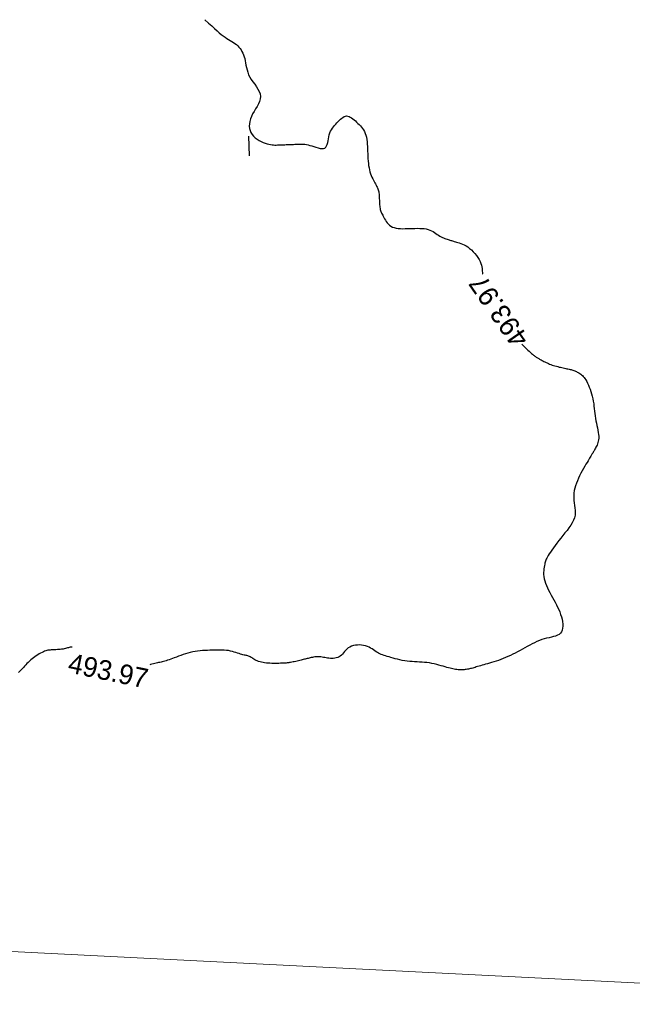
# Model space of a CAD drawing. Header units: millimetres. Extents: x 32690613 to 32693367, y 5343692 to 5344708.
# Tile 135 of 256: x 32692364 to 32692395, y 5343998 to 5344048. Entities that reach past the tile are written whole.
import ezdxf
from ezdxf.enums import TextEntityAlignment as Align

# ---------------------------------------------------------------- set-up
doc = ezdxf.new("R2010")
doc.units = ezdxf.units.MM
doc.header["$LTSCALE"] = 20
doc.layers.get('0').update_dxf_attribs({"lineweight": 18})
doc.layers.get('Defpoints').update_dxf_attribs({"color": 11, "lineweight": 18})
doc.layers.add('02-DGM_HL_494.00', color=122, linetype='Continuous')

# ---------------------------------------------------------------- blocks, each defined once
blk = doc.blocks.new('A$C78070446')
blk.add_line((4469685.271, 5342528.362), (4469462.606, 5342548.339))

msp = doc.modelspace()

# ---------------------------------------------------------------- linework, layer by layer
at = {"layer": '02-DGM_HL_494.00', "elevation": 494, "flags": 128}
for points in [[(32692373.164, 5344047.954), (32692373.347, 5344047.785), (32692373.509, 5344047.636), (32692373.652, 5344047.506), (32692373.779, 5344047.392), (32692373.893, 5344047.293), (32692373.997, 5344047.207), (32692374.094, 5344047.13), (32692374.186, 5344047.063), (32692374.276, 5344047.001), (32692374.365, 5344046.945), (32692374.451, 5344046.892), (32692374.534, 5344046.842), (32692374.613, 5344046.791), (32692374.689, 5344046.74), (32692374.761, 5344046.687), (32692374.829, 5344046.629), (32692374.891, 5344046.566), (32692374.948, 5344046.498), (32692375.001, 5344046.425), (32692375.048, 5344046.346), (32692375.09, 5344046.261), (32692375.128, 5344046.172), (32692375.16, 5344046.076), (32692375.188, 5344045.976), (32692375.21, 5344045.87), (32692375.231, 5344045.76), (32692375.251, 5344045.645), (32692375.275, 5344045.528), (32692375.303, 5344045.408), (32692375.34, 5344045.286), (32692375.387, 5344045.163), (32692375.447, 5344045.041), (32692375.521, 5344044.919), (32692375.605, 5344044.797), (32692375.692, 5344044.675), (32692375.778, 5344044.553), (32692375.856, 5344044.431), (32692375.921, 5344044.309), (32692375.966, 5344044.185), (32692375.985, 5344044.061), (32692375.975, 5344043.936), (32692375.94, 5344043.809), (32692375.886, 5344043.682), (32692375.817, 5344043.554), (32692375.741, 5344043.426), (32692375.663, 5344043.298), (32692375.589, 5344043.17), (32692375.525, 5344043.042), (32692375.475, 5344042.916), (32692375.441, 5344042.79), (32692375.422, 5344042.667), (32692375.419, 5344042.548), (32692375.431, 5344042.434), (32692375.459, 5344042.324), (32692375.502, 5344042.222), (32692375.56, 5344042.126), (32692375.634, 5344042.039), (32692375.719, 5344041.961), (32692375.814, 5344041.89), (32692375.916, 5344041.828), (32692376.021, 5344041.773), (32692376.127, 5344041.726), (32692376.231, 5344041.687), (32692376.329, 5344041.656), (32692376.42, 5344041.632), (32692376.504, 5344041.615), (32692376.582, 5344041.603), (32692376.655, 5344041.596), (32692376.724, 5344041.592), (32692376.789, 5344041.592), (32692376.853, 5344041.593), (32692376.916, 5344041.596), (32692376.978, 5344041.598), (32692377.04, 5344041.6), (32692377.103, 5344041.603), (32692377.165, 5344041.605), (32692377.228, 5344041.608), (32692377.29, 5344041.61), (32692377.353, 5344041.613), (32692377.415, 5344041.615), (32692377.478, 5344041.618), (32692377.54, 5344041.62), (32692377.603, 5344041.622), (32692377.665, 5344041.625), (32692377.727, 5344041.627), (32692377.79, 5344041.63), (32692377.852, 5344041.632), (32692377.915, 5344041.635), (32692377.977, 5344041.637), (32692378.041, 5344041.638), (32692378.107, 5344041.638), (32692378.175, 5344041.634), (32692378.248, 5344041.627), (32692378.326, 5344041.616), (32692378.41, 5344041.598), (32692378.501, 5344041.574), (32692378.599, 5344041.543), (32692378.703, 5344041.509), (32692378.808, 5344041.475), (32692378.913, 5344041.444), (32692379.013, 5344041.421), (32692379.105, 5344041.41), (32692379.188, 5344041.414), (32692379.257, 5344041.437), (32692379.31, 5344041.481), (32692379.35, 5344041.545), (32692379.38, 5344041.623), (32692379.402, 5344041.714), (32692379.421, 5344041.811), (32692379.438, 5344041.913), (32692379.457, 5344042.015), (32692379.481, 5344042.113), (32692379.512, 5344042.204), (32692379.551, 5344042.289), (32692379.595, 5344042.368), (32692379.645, 5344042.442), (32692379.699, 5344042.513), (32692379.756, 5344042.581), (32692379.814, 5344042.647), (32692379.874, 5344042.712), (32692379.934, 5344042.777), (32692379.994, 5344042.839), (32692380.055, 5344042.898), (32692380.115, 5344042.951), (32692380.176, 5344042.996), (32692380.237, 5344043.031), (32692380.299, 5344043.055), (32692380.361, 5344043.065), (32692380.424, 5344043.059), (32692380.487, 5344043.041), (32692380.551, 5344043.01), (32692380.615, 5344042.97), (32692380.679, 5344042.922), (32692380.744, 5344042.868), (32692380.809, 5344042.811), (32692380.873, 5344042.751), (32692380.938, 5344042.691), (32692381.002, 5344042.63), (32692381.064, 5344042.566), (32692381.123, 5344042.5), (32692381.178, 5344042.43), (32692381.229, 5344042.354), (32692381.274, 5344042.273), (32692381.313, 5344042.184), (32692381.344, 5344042.088), (32692381.369, 5344041.985), (32692381.388, 5344041.875), (32692381.402, 5344041.76), (32692381.413, 5344041.642), (32692381.421, 5344041.52), (32692381.427, 5344041.396), (32692381.432, 5344041.272), (32692381.437, 5344041.147), (32692381.442, 5344041.023), (32692381.449, 5344040.9), (32692381.458, 5344040.779), (32692381.469, 5344040.661), (32692381.483, 5344040.547), (32692381.502, 5344040.436), (32692381.524, 5344040.33), (32692381.551, 5344040.23), (32692381.582, 5344040.134), (32692381.617, 5344040.044), (32692381.653, 5344039.96), (32692381.691, 5344039.881), (32692381.728, 5344039.806), (32692381.765, 5344039.737), (32692381.8, 5344039.674), (32692381.832, 5344039.615), (32692381.862, 5344039.56), (32692381.888, 5344039.509), (32692381.912, 5344039.459), (32692381.934, 5344039.411), (32692381.953, 5344039.363), (32692381.969, 5344039.314), (32692381.983, 5344039.264), (32692381.994, 5344039.211), (32692382.003, 5344039.156), (32692382.01, 5344039.098), (32692382.016, 5344039.039), (32692382.02, 5344038.979), (32692382.024, 5344038.918), (32692382.026, 5344038.855), (32692382.029, 5344038.793), (32692382.031, 5344038.731), (32692382.034, 5344038.669), (32692382.038, 5344038.607), (32692382.042, 5344038.547), (32692382.048, 5344038.488), (32692382.055, 5344038.431), (32692382.064, 5344038.375), (32692382.075, 5344038.322), (32692382.089, 5344038.272), (32692382.105, 5344038.223), (32692382.124, 5344038.175), (32692382.145, 5344038.127), (32692382.169, 5344038.078), (32692382.196, 5344038.026), (32692382.226, 5344037.971), (32692382.258, 5344037.912), (32692382.293, 5344037.849), (32692382.332, 5344037.782), (32692382.376, 5344037.715), (32692382.425, 5344037.648), (32692382.48, 5344037.584), (32692382.543, 5344037.525), (32692382.614, 5344037.473), (32692382.694, 5344037.429), (32692382.783, 5344037.396), (32692382.882, 5344037.372), (32692382.988, 5344037.357), (32692383.1, 5344037.348), (32692383.217, 5344037.344), (32692383.338, 5344037.345), (32692383.462, 5344037.348), (32692383.586, 5344037.353), (32692383.711, 5344037.357), (32692383.835, 5344037.361), (32692383.957, 5344037.363), (32692384.076, 5344037.361), (32692384.191, 5344037.356), (32692384.302, 5344037.346), (32692384.407, 5344037.329), (32692384.505, 5344037.305), (32692384.597, 5344037.274), (32692384.681, 5344037.236), (32692384.761, 5344037.194), (32692384.835, 5344037.148), (32692384.905, 5344037.101), (32692384.973, 5344037.054), (32692385.038, 5344037.009), (32692385.102, 5344036.967), (32692385.166, 5344036.931), (32692385.23, 5344036.899), (32692385.292, 5344036.871), (32692385.352, 5344036.847), (32692385.411, 5344036.826), (32692385.466, 5344036.807), (32692385.519, 5344036.791), (32692385.569, 5344036.777), (32692385.614, 5344036.764), (32692385.658, 5344036.751), (32692385.7, 5344036.739), (32692385.743, 5344036.726), (32692385.787, 5344036.713), (32692385.835, 5344036.699), (32692385.889, 5344036.684), (32692385.948, 5344036.667), (32692386.015, 5344036.647), (32692386.089, 5344036.624), (32692386.169, 5344036.596), (32692386.253, 5344036.562), (32692386.341, 5344036.521), (32692386.431, 5344036.472), (32692386.522, 5344036.414), (32692386.614, 5344036.345), (32692386.705, 5344036.265), (32692386.793, 5344036.176), (32692386.878, 5344036.079), (32692386.957, 5344035.978), (32692387.029, 5344035.875), (32692387.092, 5344035.772), (32692387.145, 5344035.671), (32692387.186, 5344035.575), (32692387.215, 5344035.486), (32692387.233, 5344035.404), (32692387.244, 5344035.327), (32692387.251, 5344035.255), (32692387.256, 5344035.186), (32692387.263, 5344035.121), (32692387.274, 5344035.058), (32692387.283, 5344035.027)], [(32692375.436, 5344041.037), (32692375.397, 5344042.037)], [(32692389.271, 5344031.477), (32692389.303, 5344031.442), (32692389.364, 5344031.379), (32692389.429, 5344031.314), (32692389.498, 5344031.248), (32692389.568, 5344031.183), (32692389.636, 5344031.121), (32692389.701, 5344031.063), (32692389.761, 5344031.011), (32692389.813, 5344030.967), (32692389.859, 5344030.93), (32692389.9, 5344030.899), (32692389.936, 5344030.872), (32692389.97, 5344030.849), (32692390.002, 5344030.828), (32692390.033, 5344030.809), (32692390.064, 5344030.79), (32692390.097, 5344030.769), (32692390.132, 5344030.748), (32692390.168, 5344030.727), (32692390.207, 5344030.704), (32692390.248, 5344030.68), (32692390.292, 5344030.656), (32692390.339, 5344030.631), (32692390.388, 5344030.605), (32692390.441, 5344030.578), (32692390.496, 5344030.552), (32692390.555, 5344030.525), (32692390.615, 5344030.498), (32692390.679, 5344030.472), (32692390.744, 5344030.446), (32692390.811, 5344030.422), (32692390.88, 5344030.399), (32692390.95, 5344030.377), (32692391.022, 5344030.357), (32692391.093, 5344030.339), (32692391.164, 5344030.321), (32692391.235, 5344030.305), (32692391.304, 5344030.29), (32692391.371, 5344030.276), (32692391.436, 5344030.262), (32692391.497, 5344030.249), (32692391.556, 5344030.237), (32692391.612, 5344030.225), (32692391.666, 5344030.212), (32692391.717, 5344030.2), (32692391.767, 5344030.187), (32692391.815, 5344030.174), (32692391.862, 5344030.159), (32692391.908, 5344030.144), (32692391.953, 5344030.127), (32692391.998, 5344030.109), (32692392.042, 5344030.089), (32692392.085, 5344030.067), (32692392.128, 5344030.044), (32692392.171, 5344030.018), (32692392.214, 5344029.99), (32692392.257, 5344029.958), (32692392.3, 5344029.924), (32692392.343, 5344029.885), (32692392.386, 5344029.84), (32692392.43, 5344029.789), (32692392.474, 5344029.73), (32692392.518, 5344029.663), (32692392.563, 5344029.586), (32692392.608, 5344029.5), (32692392.653, 5344029.404), (32692392.696, 5344029.3), (32692392.738, 5344029.19), (32692392.778, 5344029.074), (32692392.814, 5344028.955), (32692392.847, 5344028.833), (32692392.875, 5344028.709), (32692392.899, 5344028.585), (32692392.918, 5344028.46), (32692392.934, 5344028.336), (32692392.949, 5344028.211), (32692392.962, 5344028.087), (32692392.977, 5344027.962), (32692392.993, 5344027.838), (32692393.011, 5344027.713), (32692393.034, 5344027.589), (32692393.058, 5344027.466), (32692393.084, 5344027.345), (32692393.109, 5344027.227), (32692393.131, 5344027.113), (32692393.151, 5344027.003), (32692393.165, 5344026.9), (32692393.172, 5344026.802), (32692393.172, 5344026.712), (32692393.165, 5344026.629), (32692393.152, 5344026.553), (32692393.134, 5344026.482), (32692393.112, 5344026.416), (32692393.088, 5344026.356), (32692393.062, 5344026.299), (32692393.035, 5344026.247), (32692393.01, 5344026.197), (32692392.984, 5344026.15), (32692392.96, 5344026.107), (32692392.936, 5344026.065), (32692392.914, 5344026.027), (32692392.892, 5344025.99), (32692392.871, 5344025.955), (32692392.851, 5344025.922), (32692392.831, 5344025.891), (32692392.812, 5344025.859), (32692392.791, 5344025.825), (32692392.768, 5344025.788), (32692392.742, 5344025.745), (32692392.711, 5344025.694), (32692392.675, 5344025.634), (32692392.631, 5344025.564), (32692392.581, 5344025.481), (32692392.524, 5344025.386), (32692392.462, 5344025.283), (32692392.398, 5344025.171), (32692392.332, 5344025.053), (32692392.267, 5344024.93), (32692392.203, 5344024.804), (32692392.143, 5344024.677), (32692392.088, 5344024.55), (32692392.039, 5344024.423), (32692391.997, 5344024.296), (32692391.962, 5344024.17), (32692391.934, 5344024.044), (32692391.915, 5344023.918), (32692391.905, 5344023.792), (32692391.905, 5344023.667), (32692391.914, 5344023.542), (32692391.93, 5344023.418), (32692391.949, 5344023.294), (32692391.966, 5344023.169), (32692391.978, 5344023.044), (32692391.981, 5344022.92), (32692391.971, 5344022.794), (32692391.944, 5344022.668), (32692391.897, 5344022.541), (32692391.833, 5344022.413), (32692391.754, 5344022.285), (32692391.663, 5344022.157), (32692391.564, 5344022.028), (32692391.46, 5344021.898), (32692391.353, 5344021.769), (32692391.247, 5344021.64), (32692391.145, 5344021.511), (32692391.047, 5344021.384), (32692390.955, 5344021.26), (32692390.87, 5344021.141), (32692390.791, 5344021.029), (32692390.72, 5344020.925), (32692390.659, 5344020.831), (32692390.607, 5344020.748), (32692390.565, 5344020.677), (32692390.531, 5344020.616), (32692390.505, 5344020.562), (32692390.485, 5344020.513), (32692390.47, 5344020.466), (32692390.456, 5344020.418), (32692390.444, 5344020.366), (32692390.432, 5344020.307), (32692390.418, 5344020.239), (32692390.404, 5344020.163), (32692390.391, 5344020.079), (32692390.381, 5344019.988), (32692390.375, 5344019.891), (32692390.376, 5344019.789), (32692390.384, 5344019.682), (32692390.402, 5344019.572), (32692390.431, 5344019.459), (32692390.469, 5344019.344), (32692390.515, 5344019.226), (32692390.569, 5344019.107), (32692390.627, 5344018.987), (32692390.69, 5344018.866), (32692390.756, 5344018.743), (32692390.823, 5344018.621), (32692390.89, 5344018.499), (32692390.956, 5344018.376), (32692391.021, 5344018.253), (32692391.082, 5344018.131), (32692391.139, 5344018.008), (32692391.192, 5344017.885), (32692391.239, 5344017.762), (32692391.278, 5344017.638), (32692391.311, 5344017.515), (32692391.334, 5344017.393), (32692391.347, 5344017.274), (32692391.349, 5344017.161), (32692391.34, 5344017.056), (32692391.317, 5344016.959), (32692391.28, 5344016.874), (32692391.228, 5344016.802), (32692391.16, 5344016.744), (32692391.078, 5344016.699), (32692390.984, 5344016.662), (32692390.88, 5344016.632), (32692390.768, 5344016.606), (32692390.65, 5344016.58), (32692390.528, 5344016.552), (32692390.405, 5344016.52), (32692390.281, 5344016.48), (32692390.158, 5344016.433), (32692390.035, 5344016.381), (32692389.912, 5344016.323), (32692389.789, 5344016.262), (32692389.667, 5344016.198), (32692389.544, 5344016.132), (32692389.422, 5344016.064), (32692389.299, 5344015.997), (32692389.177, 5344015.93), (32692389.054, 5344015.865), (32692388.932, 5344015.8), (32692388.809, 5344015.738), (32692388.686, 5344015.678), (32692388.564, 5344015.621), (32692388.441, 5344015.567), (32692388.317, 5344015.518), (32692388.195, 5344015.471), (32692388.074, 5344015.429), (32692387.955, 5344015.389), (32692387.84, 5344015.352), (32692387.728, 5344015.318), (32692387.621, 5344015.286), (32692387.519, 5344015.256), (32692387.423, 5344015.228), (32692387.333, 5344015.202), (32692387.248, 5344015.177), (32692387.168, 5344015.154), (32692387.093, 5344015.132), (32692387.022, 5344015.111), (32692386.955, 5344015.092), (32692386.892, 5344015.073), (32692386.832, 5344015.056), (32692386.774, 5344015.039), (32692386.718, 5344015.023), (32692386.663, 5344015.009), (32692386.609, 5344014.996), (32692386.555, 5344014.984), (32692386.501, 5344014.973), (32692386.446, 5344014.964), (32692386.389, 5344014.956), (32692386.331, 5344014.95), (32692386.272, 5344014.946), (32692386.211, 5344014.944), (32692386.15, 5344014.943), (32692386.088, 5344014.945), (32692386.025, 5344014.95), (32692385.962, 5344014.956), (32692385.899, 5344014.966), (32692385.835, 5344014.977), (32692385.769, 5344014.992), (32692385.7, 5344015.009), (32692385.627, 5344015.028), (32692385.548, 5344015.05), (32692385.464, 5344015.074), (32692385.373, 5344015.1), (32692385.274, 5344015.129), (32692385.169, 5344015.158), (32692385.057, 5344015.189), (32692384.941, 5344015.219), (32692384.821, 5344015.247), (32692384.698, 5344015.273), (32692384.573, 5344015.296), (32692384.447, 5344015.314), (32692384.322, 5344015.328), (32692384.196, 5344015.337), (32692384.071, 5344015.344), (32692383.946, 5344015.35), (32692383.82, 5344015.356), (32692383.695, 5344015.363), (32692383.569, 5344015.372), (32692383.444, 5344015.386), (32692383.318, 5344015.404), (32692383.193, 5344015.427), (32692383.07, 5344015.453), (32692382.95, 5344015.481), (32692382.834, 5344015.511), (32692382.722, 5344015.542), (32692382.617, 5344015.571), (32692382.518, 5344015.6), (32692382.427, 5344015.627), (32692382.343, 5344015.652), (32692382.264, 5344015.677), (32692382.191, 5344015.702), (32692382.121, 5344015.729), (32692382.055, 5344015.758), (32692381.99, 5344015.79), (32692381.925, 5344015.827), (32692381.861, 5344015.869), (32692381.796, 5344015.914), (32692381.728, 5344015.961), (32692381.658, 5344016.008), (32692381.583, 5344016.053), (32692381.504, 5344016.096), (32692381.42, 5344016.134), (32692381.328, 5344016.165), (32692381.23, 5344016.189), (32692381.127, 5344016.204), (32692381.02, 5344016.21), (32692380.913, 5344016.208), (32692380.808, 5344016.197), (32692380.706, 5344016.176), (32692380.611, 5344016.146), (32692380.525, 5344016.106), (32692380.448, 5344016.056), (32692380.38, 5344016), (32692380.319, 5344015.938), (32692380.263, 5344015.873), (32692380.209, 5344015.809), (32692380.155, 5344015.748), (32692380.101, 5344015.691), (32692380.042, 5344015.642), (32692379.979, 5344015.603), (32692379.911, 5344015.573), (32692379.839, 5344015.552), (32692379.765, 5344015.538), (32692379.689, 5344015.53), (32692379.613, 5344015.528), (32692379.537, 5344015.53), (32692379.463, 5344015.536), (32692379.391, 5344015.545), (32692379.321, 5344015.556), (32692379.253, 5344015.567), (32692379.186, 5344015.579), (32692379.121, 5344015.59), (32692379.058, 5344015.599), (32692378.994, 5344015.606), (32692378.932, 5344015.61), (32692378.869, 5344015.61), (32692378.807, 5344015.606), (32692378.746, 5344015.599), (32692378.686, 5344015.59), (32692378.627, 5344015.579), (32692378.57, 5344015.567), (32692378.515, 5344015.554), (32692378.462, 5344015.542), (32692378.411, 5344015.529), (32692378.362, 5344015.518), (32692378.314, 5344015.506), (32692378.265, 5344015.494), (32692378.216, 5344015.482), (32692378.163, 5344015.47), (32692378.108, 5344015.456), (32692378.049, 5344015.442), (32692377.984, 5344015.427), (32692377.916, 5344015.41), (32692377.846, 5344015.394), (32692377.776, 5344015.377), (32692377.706, 5344015.361), (32692377.64, 5344015.346), (32692377.577, 5344015.333), (32692377.52, 5344015.321), (32692377.469, 5344015.312), (32692377.424, 5344015.305), (32692377.381, 5344015.299), (32692377.34, 5344015.295), (32692377.297, 5344015.292), (32692377.252, 5344015.289), (32692377.201, 5344015.287), (32692377.143, 5344015.284), (32692377.076, 5344015.282), (32692377.001, 5344015.279), (32692376.92, 5344015.277), (32692376.833, 5344015.275), (32692376.743, 5344015.274), (32692376.651, 5344015.275), (32692376.557, 5344015.276), (32692376.465, 5344015.28), (32692376.374, 5344015.286), (32692376.285, 5344015.294), (32692376.2, 5344015.305), (32692376.117, 5344015.318), (32692376.038, 5344015.334), (32692375.963, 5344015.353), (32692375.892, 5344015.375), (32692375.826, 5344015.4), (32692375.765, 5344015.428), (32692375.708, 5344015.458), (32692375.656, 5344015.49), (32692375.606, 5344015.522), (32692375.559, 5344015.553), (32692375.514, 5344015.581), (32692375.471, 5344015.607), (32692375.428, 5344015.629), (32692375.386, 5344015.646), (32692375.343, 5344015.658), (32692375.299, 5344015.669), (32692375.253, 5344015.678), (32692375.204, 5344015.686), (32692375.152, 5344015.696), (32692375.096, 5344015.709), (32692375.035, 5344015.725), (32692374.969, 5344015.745), (32692374.898, 5344015.77), (32692374.821, 5344015.796), (32692374.739, 5344015.824), (32692374.652, 5344015.852), (32692374.56, 5344015.878), (32692374.463, 5344015.901), (32692374.36, 5344015.921), (32692374.253, 5344015.935), (32692374.141, 5344015.944), (32692374.026, 5344015.95), (32692373.907, 5344015.952), (32692373.786, 5344015.951), (32692373.664, 5344015.948), (32692373.539, 5344015.944), (32692373.415, 5344015.939), (32692373.29, 5344015.934), (32692373.165, 5344015.929), (32692373.04, 5344015.921), (32692372.915, 5344015.911), (32692372.791, 5344015.899), (32692372.666, 5344015.882), (32692372.542, 5344015.861), (32692372.418, 5344015.834), (32692372.294, 5344015.801), (32692372.172, 5344015.763), (32692372.051, 5344015.722), (32692371.934, 5344015.679), (32692371.821, 5344015.636), (32692371.712, 5344015.593), (32692371.609, 5344015.552), (32692371.513, 5344015.515), (32692371.424, 5344015.482), (32692371.342, 5344015.454), (32692371.266, 5344015.43), (32692371.194, 5344015.408), (32692371.126, 5344015.39), (32692371.061, 5344015.373), (32692370.998, 5344015.357), (32692370.936, 5344015.342), (32692370.874, 5344015.327), (32692370.811, 5344015.312), (32692370.748, 5344015.297), (32692370.683, 5344015.281), (32692370.616, 5344015.265), (32692370.547, 5344015.248), (32692370.475, 5344015.231), (32692370.399, 5344015.213), (32692370.362, 5344015.204)], [(32692366.411, 5344016.092), (32692366.389, 5344016.096), (32692366.352, 5344016.096), (32692366.313, 5344016.092), (32692366.272, 5344016.083), (32692366.229, 5344016.07), (32692366.182, 5344016.056), (32692366.131, 5344016.041), (32692366.077, 5344016.026), (32692366.017, 5344016.012), (32692365.953, 5344016), (32692365.884, 5344015.99), (32692365.813, 5344015.983), (32692365.741, 5344015.977), (32692365.668, 5344015.972), (32692365.597, 5344015.968), (32692365.528, 5344015.965), (32692365.463, 5344015.962), (32692365.403, 5344015.96), (32692365.347, 5344015.957), (32692365.293, 5344015.953), (32692365.241, 5344015.947), (32692365.189, 5344015.938), (32692365.136, 5344015.926), (32692365.081, 5344015.91), (32692365.021, 5344015.889), (32692364.957, 5344015.863), (32692364.889, 5344015.833), (32692364.818, 5344015.797), (32692364.745, 5344015.757), (32692364.671, 5344015.713), (32692364.596, 5344015.666), (32692364.522, 5344015.615), (32692364.45, 5344015.561), (32692364.381, 5344015.505), (32692364.314, 5344015.447), (32692364.248, 5344015.387), (32692364.185, 5344015.325), (32692364.123, 5344015.262), (32692364.062, 5344015.198), (32692364.001, 5344015.134), (32692363.941, 5344015.069), (32692363.881, 5344015.004), (32692363.82, 5344014.94), (32692363.757, 5344014.878), (32692363.69, 5344014.819)]]:
    msp.add_lwpolyline(points, dxfattribs=at)

# ---------------------------------------------------------------- block references
at = {"layer": 'Defpoints', "rotation": 2.237485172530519}
msp.add_blockref('A$C78070446', (28434719.524, -168960.664), dxfattribs=at)

# ---------------------------------------------------------------- texts
at = {"layer": '02-DGM_HL_494.00'}
for rotation, p in [(124.8318, (32692388.095, 5344033.152, 494)), (348.2679, (32692368.254, 5344014.901, 494))]:
    msp.add_text('493.97', height=1, rotation=rotation, dxfattribs=at).set_placement(p, align=Align.MIDDLE)

doc.saveas('drawing.dxf')
